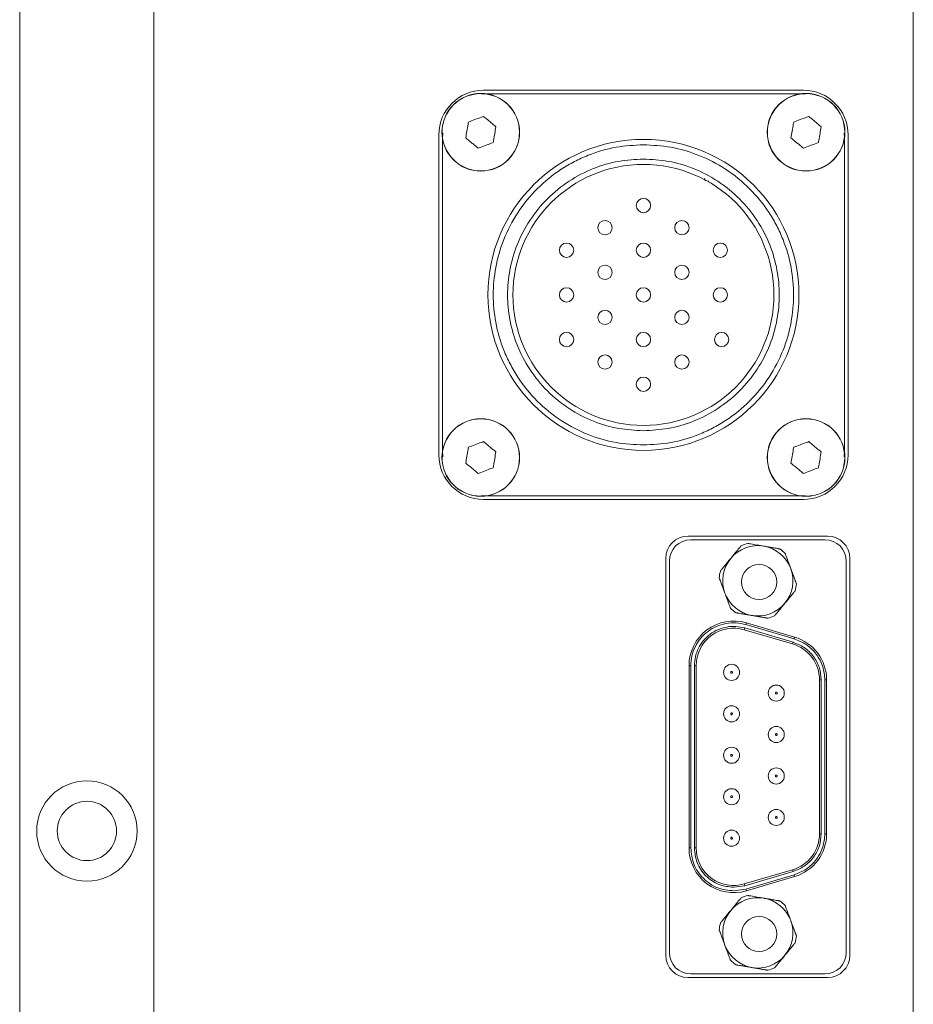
# Model space of a CAD drawing. Header units: inches. Extents: x 4.5 to 31.8, y 1.9 to 21.
# Tile 2 of 9: x 4.5 to 7, y 11.2 to 13.9. Entities that reach past the tile are written whole.
import ezdxf

# ---------------------------------------------------------------- set-up
doc = ezdxf.new("R2010")
doc.units = ezdxf.units.IN
doc.header["$MEASUREMENT"] = 0

msp = doc.modelspace()

# ---------------------------------------------------------------- linework, layer by layer
at = {"color": 7, "linetype": 'Continuous', "lineweight": 15}
for p, q in [((4.5258, 15.5533), (4.5258, 7.7403)), ((4.9008, 15.5533), (4.9008, 7.7403)), ((7.0258, 15.3968), (7.0258, 7.8968)), ((5.818, 13.7083), (5.8333, 13.7093)), ((6.7183, 13.7193), (5.8233, 13.7193)), ((5.8333, 13.7093), (6.7083, 13.7093)), ((6.7083, 13.7093), (6.7236, 13.7083)), ((5.6983, 13.5943), (5.6983, 12.6993)), ((5.7083, 13.5843), (5.7092, 13.5995)), ((5.7083, 12.7093), (5.7083, 13.5843)), ((6.8324, 13.5995), (6.8333, 13.5843)), ((6.8333, 13.5843), (6.8333, 12.7093)), ((6.8433, 12.6993), (6.8433, 13.5943)), ((6.4528, 13.4657), (6.4528, 13.4631)), ((5.7092, 12.694), (5.7083, 12.7093)), ((6.8333, 12.7093), (6.8324, 12.694)), ((5.8333, 12.5843), (5.818, 12.5852)), ((5.8233, 12.5743), (6.7183, 12.5743)), ((6.7083, 12.5843), (5.8333, 12.5843)), ((6.7236, 12.5852), (6.7083, 12.5843)), ((6.7858, 12.4718), (6.3958, 12.4718)), ((6.7783, 12.4618), (6.4033, 12.4618)), ((6.3333, 12.4093), (6.3333, 11.2993)), ((6.3433, 12.4018), (6.3433, 11.3068)), ((6.8383, 11.3068), (6.8383, 12.4018)), ((6.8483, 11.2993), (6.8483, 12.4093)), ((6.5545, 12.2148), (6.553, 12.21)), ((6.688, 12.1701), (6.553, 12.21)), ((6.6895, 12.1749), (6.5545, 12.2148)), ((6.5587, 12.2291), (6.5573, 12.2244)), ((6.5573, 12.2244), (6.6923, 12.1845)), ((6.6937, 12.1893), (6.5587, 12.2291)), ((6.6937, 12.1893), (6.6923, 12.1845)), ((6.688, 12.1701), (6.6895, 12.1749)), ((6.3983, 12.1093), (6.3983, 11.5993)), ((6.3983, 12.1093), (6.4033, 12.1093)), ((6.4033, 11.5993), (6.4033, 12.1093)), ((6.4133, 12.1093), (6.4133, 11.5993)), ((6.4183, 12.1093), (6.4133, 12.1093)), ((6.4183, 12.1093), (6.4183, 11.5993)), ((6.7633, 11.6391), (6.7633, 12.0694)), ((6.7633, 12.0694), (6.7683, 12.0694)), ((6.7683, 11.6391), (6.7683, 12.0694)), ((6.7783, 12.0694), (6.7783, 11.6391)), ((6.7833, 12.0694), (6.7783, 12.0694)), ((6.7833, 11.6391), (6.7833, 12.0694)), ((6.7633, 11.6391), (6.7683, 11.6391)), ((6.7833, 11.6391), (6.7783, 11.6391)), ((6.4033, 11.5993), (6.3983, 11.5993)), ((6.4183, 11.5993), (6.4133, 11.5993)), ((6.553, 11.4986), (6.688, 11.5384)), ((6.5545, 11.4938), (6.6895, 11.5337)), ((6.6923, 11.5241), (6.5573, 11.4842)), ((6.5587, 11.4794), (6.6937, 11.5193)), ((6.688, 11.5384), (6.6895, 11.5337)), ((6.6937, 11.5193), (6.6923, 11.5241)), ((6.5233, 11.4893), (6.5545, 11.4938)), ((6.553, 11.4986), (6.5545, 11.4938)), ((6.5573, 11.4842), (6.5233, 11.4793)), ((6.5587, 11.4794), (6.5573, 11.4842)), ((6.4033, 11.2468), (6.7783, 11.2468)), ((6.3958, 11.2368), (6.7858, 11.2368))]:
    msp.add_line(p, q, dxfattribs=at)
for centre, radius in [((5.8158, 13.6018), 0.1086), ((5.8158, 13.6018), 0.1082), ((6.7258, 13.6018), 0.1086), ((6.7258, 13.6018), 0.1082), ((6.2708, 13.1468), 0.435), ((6.2708, 13.1468), 0.365), ((6.2709, 13.3968), 0.02), ((6.1634, 13.3348), 0.02), ((6.3784, 13.3348), 0.02), ((6.0558, 13.2718), 0.02), ((6.2709, 13.2718), 0.02), ((6.4858, 13.2718), 0.02), ((6.1634, 13.2098), 0.02), ((6.3784, 13.2098), 0.02), ((6.0558, 13.1468), 0.02), ((6.2708, 13.1468), 0.02), ((6.4858, 13.1468), 0.02), ((6.1634, 13.0838), 0.02), ((6.3784, 13.0838), 0.02), ((6.0558, 13.0218), 0.02), ((6.2708, 13.0218), 0.02), ((6.4895, 13.0218), 0.02), ((6.1634, 12.9588), 0.02), ((6.3784, 12.9588), 0.02), ((6.2708, 12.8968), 0.02), ((5.8158, 12.6918), 0.1086), ((5.8158, 12.6918), 0.1082), ((6.7258, 12.6918), 0.1086), ((6.7258, 12.6918), 0.1082), ((6.5945, 12.3437), 0.0492), ((6.5174, 12.0907), 0.0225), ((6.6424, 12.0327), 0.0225), ((6.5174, 11.9747), 0.0225), ((6.6424, 11.9167), 0.0225), ((6.5174, 11.8587), 0.0225), ((6.6424, 11.8007), 0.0225), ((4.7138, 11.6468), 0.1405), ((6.5174, 11.7427), 0.0225), ((4.7138, 11.6468), 0.083), ((6.6424, 11.6847), 0.0225), ((6.5174, 11.6267), 0.0225), ((6.5945, 11.3587), 0.0492)]:
    msp.add_circle(centre, radius, dxfattribs=at)
for centre, radius, start, end in [((5.8233, 13.5943), 0.125, 90, 180), ((6.7183, 13.5943), 0.125, 0, 90), ((5.8233, 12.6993), 0.125, 180, 270), ((6.7183, 12.6993), 0.125, 270, 0), ((6.3958, 12.4093), 0.0625, 90, 180), ((6.4033, 12.4018), 0.06, 90, 180), ((6.7783, 12.4018), 0.06, 0, 90), ((6.7858, 12.4093), 0.0625, 0, 90), ((6.5908, 12.3468), 0.0984, 80.3547, 140.3547), ((6.5908, 12.3468), 0.1083, 104.9746, 115.7347), ((6.5908, 12.3468), 0.0984, 20.3548, 80.3547), ((6.5908, 12.3468), 0.1083, 44.9746, 55.7347), ((6.5908, 12.3468), 0.0984, 140.3547, 200.3548), ((6.5908, 12.3468), 0.1083, 164.9746, 175.7347), ((6.5908, 12.3468), 0.0984, 320.3547, 20.3548), ((6.5908, 12.3468), 0.1083, 344.9746, 355.7347), ((6.5908, 12.3468), 0.0984, 200.3548, 260.3547), ((6.5908, 12.3468), 0.1083, 224.9746, 235.7347), ((6.5908, 12.3468), 0.0984, 260.3547, 320.3547), ((6.5233, 12.1093), 0.125, 73.5429, 180), ((6.5908, 12.3468), 0.1083, 284.9746, 295.7347), ((6.5233, 12.1093), 0.105, 73.5429, 180), ((6.6583, 12.0694), 0.125, 0, 73.5429), ((6.6583, 12.0694), 0.105, 0, 73.5429), ((6.6583, 11.6391), 0.105, 286.4571, 0), ((6.6583, 11.6391), 0.125, 286.4571, 0), ((6.5233, 11.5993), 0.125, 180, 286.4571), ((6.5233, 11.5993), 0.105, 180, 286.4571), ((6.5908, 11.3618), 0.1083, 104.9746, 115.7347), ((6.5908, 11.3618), 0.0984, 80.3547, 140.3547), ((6.5908, 11.3618), 0.0984, 20.3548, 80.3547), ((6.5908, 11.3618), 0.1083, 44.9746, 55.7347), ((6.5908, 11.3618), 0.0984, 140.3547, 200.3548), ((6.5908, 11.3618), 0.1083, 164.9746, 175.7347), ((6.5908, 11.3618), 0.0984, 320.3547, 20.3548), ((6.5908, 11.3618), 0.1083, 344.9746, 355.7347), ((6.5908, 11.3618), 0.0984, 200.3548, 260.3547), ((6.3958, 11.2993), 0.0625, 180, 270), ((6.4033, 11.3068), 0.06, 180, 270), ((6.5908, 11.3618), 0.0984, 260.3547, 320.3547), ((6.7783, 11.3068), 0.06, 270, 0), ((6.7858, 11.2993), 0.0625, 270, 0), ((6.5908, 11.3618), 0.1083, 224.9746, 235.7347), ((6.5908, 11.3618), 0.1083, 284.9746, 295.7347)]:
    msp.add_arc(centre, radius, start, end, dxfattribs=at)
for points, knots in [([(5.7811, 13.6305), (5.7871, 13.6327), (5.7993, 13.6373), (5.8136, 13.6425), (5.8215, 13.6455), (5.8233, 13.6462)], [0, 0, 0, 0, 0.428578, 0.869672, 1, 1, 1, 1]), ([(5.8233, 13.6462), (5.8262, 13.6438), (5.8319, 13.639), (5.8407, 13.6318), (5.8494, 13.6246), (5.8551, 13.6198), (5.858, 13.6174)], [0, 0, 0, 0, 0.248832, 0.5, 0.748814, 1, 1, 1, 1]), ([(6.6911, 13.6305), (6.6971, 13.6327), (6.7093, 13.6373), (6.7236, 13.6425), (6.7315, 13.6455), (6.7333, 13.6462)], [0, 0, 0, 0, 0.428578, 0.869672, 1, 1, 1, 1]), ([(6.7333, 13.6462), (6.7362, 13.6438), (6.7419, 13.639), (6.7507, 13.6318), (6.7594, 13.6246), (6.7651, 13.6198), (6.768, 13.6174)], [0, 0, 0, 0, 0.248832, 0.5, 0.748814, 1, 1, 1, 1]), ([(5.7736, 13.5861), (5.7747, 13.5924), (5.7768, 13.6052), (5.7794, 13.6202), (5.7808, 13.6286), (5.7811, 13.6305)], [0, 0, 0, 0, 0.428578, 0.869672, 1, 1, 1, 1]), ([(5.858, 13.6174), (5.8569, 13.6111), (5.8548, 13.5983), (5.8522, 13.5833), (5.8508, 13.5749), (5.8505, 13.573)], [0, 0, 0, 0, 0.428578, 0.869672, 1, 1, 1, 1]), ([(6.6836, 13.5861), (6.6847, 13.5924), (6.6868, 13.6052), (6.6894, 13.6202), (6.6908, 13.6286), (6.6911, 13.6305)], [0, 0, 0, 0, 0.428578, 0.869672, 1, 1, 1, 1]), ([(6.768, 13.6174), (6.7669, 13.6111), (6.7648, 13.5983), (6.7622, 13.5833), (6.7608, 13.5749), (6.7605, 13.573)], [0, 0, 0, 0, 0.428578, 0.869672, 1, 1, 1, 1]), ([(5.8083, 13.5574), (5.8054, 13.5597), (5.7997, 13.5645), (5.7909, 13.5717), (5.7822, 13.579), (5.7765, 13.5837), (5.7736, 13.5861)], [0, 0, 0, 0, 0.248832, 0.5, 0.748814, 1, 1, 1, 1]), ([(6.7183, 13.5574), (6.7154, 13.5597), (6.7097, 13.5645), (6.7009, 13.5717), (6.6922, 13.579), (6.6865, 13.5837), (6.6836, 13.5861)], [0, 0, 0, 0, 0.248832, 0.5, 0.748814, 1, 1, 1, 1]), ([(5.8505, 13.573), (5.8445, 13.5708), (5.8323, 13.5663), (5.818, 13.561), (5.8101, 13.558), (5.8083, 13.5574)], [0, 0, 0, 0, 0.428578, 0.869672, 1, 1, 1, 1]), ([(6.2708, 12.7268), (6.2452, 12.7281), (6.1924, 12.7309), (6.1141, 12.7543), (6.0389, 12.7931), (5.9717, 12.8477), (5.9261, 12.9038), (5.8972, 12.9532), (5.8742, 13.0037), (5.8556, 13.0684), (5.8484, 13.1468), (5.8556, 13.2252), (5.8781, 13.3034), (5.9171, 13.3787), (5.9717, 13.4459), (6.0279, 13.4915), (6.0773, 13.5204), (6.1277, 13.5432), (6.1924, 13.5626), (6.2452, 13.5654), (6.2708, 13.5668)], [0, 0, 0, 0, 0.058248, 0.119986, 0.18429, 0.249959, 0.315627, 0.347813, 0.380014, 0.441752, 0.5, 0.558248, 0.619986, 0.68429, 0.749959, 0.815627, 0.847813, 0.880014, 0.941752, 1, 1, 1, 1]), ([(6.2708, 13.5668), (6.2964, 13.5654), (6.3492, 13.5626), (6.4275, 13.5392), (6.5027, 13.5005), (6.5699, 13.4459), (6.6155, 13.3897), (6.6444, 13.3403), (6.6674, 13.2898), (6.686, 13.2251), (6.6931, 13.1468), (6.686, 13.0684), (6.6635, 12.9901), (6.6245, 12.9148), (6.5699, 12.8477), (6.5137, 12.8021), (6.4643, 12.7732), (6.4138, 12.7503), (6.3492, 12.7309), (6.2964, 12.7281), (6.2708, 12.7268)], [0, 0, 0, 0, 0.058248, 0.119986, 0.18429, 0.249959, 0.315627, 0.347813, 0.380014, 0.441752, 0.5, 0.558248, 0.619986, 0.68429, 0.749959, 0.815627, 0.847813, 0.880014, 0.941752, 1, 1, 1, 1]), ([(6.7605, 13.573), (6.7545, 13.5708), (6.7423, 13.5663), (6.728, 13.561), (6.7201, 13.558), (6.7183, 13.5574)], [0, 0, 0, 0, 0.428578, 0.869672, 1, 1, 1, 1]), ([(6.2708, 13.5268), (6.2476, 13.5255), (6.1999, 13.523), (6.1291, 13.5019), (6.061, 13.4668), (6.0002, 13.4174), (5.9508, 13.3566), (5.9155, 13.2885), (5.8952, 13.2177), (5.8887, 13.1468), (5.8952, 13.0758), (5.9155, 13.005), (5.9508, 12.9369), (6.0002, 12.8762), (6.061, 12.8267), (6.1291, 12.7917), (6.1999, 12.7705), (6.2476, 12.768), (6.2708, 12.7668)], [0, 0, 0, 0, 0.058258, 0.1200057, 0.1843204, 0.25, 0.3156796, 0.3799943, 0.441742, 0.5, 0.558258, 0.6200057, 0.6843204, 0.75, 0.8156796, 0.8799943, 0.941742, 1, 1, 1, 1]), ([(6.2708, 12.7668), (6.294, 12.768), (6.3417, 12.7705), (6.4125, 12.7917), (6.4806, 12.8267), (6.5414, 12.8762), (6.5908, 12.9369), (6.6261, 13.005), (6.6464, 13.0758), (6.6529, 13.1468), (6.6464, 13.2177), (6.6261, 13.2885), (6.5908, 13.3566), (6.5414, 13.4174), (6.4806, 13.4668), (6.4125, 13.5019), (6.3417, 13.523), (6.294, 13.5255), (6.2708, 13.5268)], [0, 0, 0, 0, 0.058258, 0.120006, 0.18432, 0.25, 0.31568, 0.379994, 0.441742, 0.5, 0.558258, 0.620006, 0.68432, 0.75, 0.81568, 0.879994, 0.941742, 1, 1, 1, 1]), ([(6.4417, 13.4722), (6.4417, 13.4721), (6.4416, 13.4717), (6.4422, 13.4703), (6.4435, 13.468), (6.4448, 13.4664), (6.4454, 13.4657)], [0, 0, 0, 0, 0.025038, 0.310617, 0.707059, 1, 1, 1, 1]), ([(5.7811, 12.7205), (5.7871, 12.7227), (5.7993, 12.7273), (5.8136, 12.7325), (5.8215, 12.7355), (5.8233, 12.7362)], [0, 0, 0, 0, 0.428578, 0.869672, 1, 1, 1, 1]), ([(5.8233, 12.7362), (5.8262, 12.7338), (5.8319, 12.729), (5.8407, 12.7218), (5.8494, 12.7146), (5.8551, 12.7098), (5.858, 12.7074)], [0, 0, 0, 0, 0.248832, 0.5, 0.748814, 1, 1, 1, 1]), ([(6.6911, 12.7205), (6.6971, 12.7227), (6.7093, 12.7273), (6.7236, 12.7325), (6.7315, 12.7355), (6.7333, 12.7362)], [0, 0, 0, 0, 0.428578, 0.869672, 1, 1, 1, 1]), ([(6.7333, 12.7362), (6.7362, 12.7338), (6.7419, 12.729), (6.7507, 12.7218), (6.7594, 12.7146), (6.7651, 12.7098), (6.768, 12.7074)], [0, 0, 0, 0, 0.248832, 0.5, 0.748814, 1, 1, 1, 1]), ([(5.7736, 12.6761), (5.7747, 12.6824), (5.7768, 12.6952), (5.7794, 12.7102), (5.7808, 12.7186), (5.7811, 12.7205)], [0, 0, 0, 0, 0.428578, 0.869672, 1, 1, 1, 1]), ([(5.858, 12.7074), (5.8569, 12.7011), (5.8548, 12.6883), (5.8522, 12.6733), (5.8508, 12.6649), (5.8505, 12.663)], [0, 0, 0, 0, 0.428578, 0.869672, 1, 1, 1, 1]), ([(6.6836, 12.6761), (6.6847, 12.6824), (6.6868, 12.6952), (6.6894, 12.7102), (6.6908, 12.7186), (6.6911, 12.7205)], [0, 0, 0, 0, 0.428578, 0.869672, 1, 1, 1, 1]), ([(6.768, 12.7074), (6.7669, 12.7011), (6.7648, 12.6883), (6.7622, 12.6733), (6.7608, 12.6649), (6.7605, 12.663)], [0, 0, 0, 0, 0.428578, 0.869672, 1, 1, 1, 1]), ([(5.8083, 12.6474), (5.8054, 12.6497), (5.7997, 12.6545), (5.7909, 12.6617), (5.7822, 12.669), (5.7765, 12.6737), (5.7736, 12.6761)], [0, 0, 0, 0, 0.248832, 0.5, 0.748814, 1, 1, 1, 1]), ([(6.7183, 12.6474), (6.7154, 12.6497), (6.7097, 12.6545), (6.7009, 12.6617), (6.6922, 12.669), (6.6865, 12.6737), (6.6836, 12.6761)], [0, 0, 0, 0, 0.248832, 0.5, 0.748814, 1, 1, 1, 1]), ([(5.8505, 12.663), (5.8445, 12.6608), (5.8323, 12.6563), (5.818, 12.651), (5.8101, 12.648), (5.8083, 12.6474)], [0, 0, 0, 0, 0.428578, 0.869672, 1, 1, 1, 1]), ([(6.7605, 12.663), (6.7545, 12.6608), (6.7423, 12.6563), (6.728, 12.651), (6.7201, 12.648), (6.7183, 12.6474)], [0, 0, 0, 0, 0.428578, 0.869672, 1, 1, 1, 1]), ([(6.515, 12.4096), (6.5192, 12.4146), (6.5275, 12.4247), (6.5372, 12.4363), (6.5421, 12.4423), (6.5433, 12.4437), (6.5437, 12.4442), (6.5438, 12.4443), (6.5438, 12.4443)], [0, 0, 0, 0, 0.405117, 0.813579, 0.905754, 0.943708, 0.982005, 1, 1, 1, 1]), ([(6.5628, 12.4514), (6.5629, 12.4513), (6.563, 12.4513), (6.5641, 12.4511), (6.5667, 12.4507), (6.5751, 12.4493), (6.5892, 12.4469), (6.6013, 12.4448), (6.6073, 12.4438)], [0, 0, 0, 0, 0.0305281, 0.0679849, 0.1266871, 0.2418326, 0.6240797, 1, 1, 1, 1]), ([(6.6073, 12.4438), (6.6081, 12.4437), (6.6136, 12.4427), (6.6222, 12.4413), (6.6321, 12.4396), (6.6398, 12.4383), (6.6452, 12.4374), (6.6489, 12.4367), (6.6506, 12.4364), (6.6516, 12.4363), (6.6517, 12.4363), (6.6518, 12.4362)], [0, 0, 0, 0, 0.053486, 0.342443, 0.537414, 0.672356, 0.825065, 0.881273, 0.937859, 0.971177, 1, 1, 1, 1]), ([(6.4862, 12.3748), (6.4863, 12.3749), (6.4863, 12.3749), (6.4868, 12.3755), (6.4879, 12.3769), (6.4915, 12.3811), (6.5008, 12.3924), (6.5092, 12.4025), (6.515, 12.4096)], [0, 0, 0, 0, 0.023381, 0.052201, 0.100428, 0.187205, 0.435363, 1, 1, 1, 1]), ([(6.6674, 12.4233), (6.6674, 12.4232), (6.6675, 12.4231), (6.6678, 12.4221), (6.6688, 12.4196), (6.6717, 12.4116), (6.6767, 12.3982), (6.681, 12.3867), (6.6831, 12.381)], [0, 0, 0, 0, 0.030528, 0.067985, 0.126688, 0.241833, 0.624081, 1, 1, 1, 1]), ([(6.6831, 12.381), (6.6834, 12.3802), (6.6853, 12.375), (6.6883, 12.3668), (6.6918, 12.3574), (6.6945, 12.3501), (6.6964, 12.345), (6.6978, 12.3415), (6.6984, 12.3398), (6.6987, 12.3389), (6.6987, 12.3388), (6.6988, 12.3387)], [0, 0, 0, 0, 0.053485, 0.342442, 0.537413, 0.672356, 0.825065, 0.881273, 0.937859, 0.971177, 1, 1, 1, 1]), ([(6.4985, 12.3125), (6.4982, 12.3133), (6.4963, 12.3186), (6.4933, 12.3267), (6.4898, 12.3362), (6.4871, 12.3434), (6.4852, 12.3485), (6.4838, 12.3521), (6.4832, 12.3537), (6.4829, 12.3547), (6.4828, 12.3548), (6.4828, 12.3548)], [0, 0, 0, 0, 0.053485, 0.342442, 0.537413, 0.672356, 0.825065, 0.881273, 0.937859, 0.971177, 1, 1, 1, 1]), ([(6.6954, 12.3187), (6.6953, 12.3187), (6.6953, 12.3186), (6.6948, 12.3181), (6.6937, 12.3167), (6.6901, 12.3124), (6.6808, 12.3012), (6.6724, 12.291), (6.6666, 12.284)], [0, 0, 0, 0, 0.023381, 0.052201, 0.100428, 0.187205, 0.435363, 1, 1, 1, 1]), ([(6.5142, 12.2702), (6.5142, 12.2703), (6.5141, 12.2704), (6.5138, 12.2715), (6.5128, 12.2739), (6.5099, 12.2819), (6.5049, 12.2953), (6.5006, 12.3068), (6.4985, 12.3125)], [0, 0, 0, 0, 0.030528, 0.067985, 0.126688, 0.241833, 0.624081, 1, 1, 1, 1]), ([(6.6666, 12.284), (6.6645, 12.2814), (6.6614, 12.2777), (6.6572, 12.2726), (6.654, 12.2688), (6.6509, 12.265), (6.6477, 12.2612), (6.6446, 12.2574), (6.6421, 12.2544), (6.6405, 12.2524), (6.6397, 12.2515), (6.6391, 12.2508), (6.6387, 12.2503), (6.6383, 12.2499), (6.638, 12.2495), (6.6378, 12.2493), (6.6378, 12.2493), (6.6378, 12.2492)], [0, 0, 0, 0, 0.202022, 0.303042, 0.404085, 0.505112, 0.60635, 0.709141, 0.813482, 0.859085, 0.882319, 0.905759, 0.924588, 0.943687, 0.962551, 0.982051, 1, 1, 1, 1]), ([(6.5743, 12.2497), (6.5735, 12.2499), (6.568, 12.2508), (6.5594, 12.2523), (6.5495, 12.254), (6.5418, 12.2553), (6.5364, 12.2562), (6.5327, 12.2568), (6.531, 12.2571), (6.53, 12.2573), (6.5299, 12.2573), (6.5298, 12.2573)], [0, 0, 0, 0, 0.053481, 0.34244, 0.537412, 0.672355, 0.825064, 0.881272, 0.937859, 0.971177, 1, 1, 1, 1]), ([(6.6188, 12.2422), (6.6188, 12.2422), (6.6187, 12.2422), (6.6185, 12.2422), (6.6182, 12.2423), (6.6175, 12.2424), (6.6167, 12.2425), (6.6156, 12.2427), (6.6144, 12.2429), (6.6127, 12.2432), (6.61, 12.2437), (6.6061, 12.2443), (6.6016, 12.2451), (6.597, 12.2459), (6.5909, 12.2469), (6.5833, 12.2482), (6.5773, 12.2492), (6.5743, 12.2497)], [0, 0, 0, 0, 0.015056, 0.03059, 0.04908, 0.068103, 0.097108, 0.126867, 0.155258, 0.183872, 0.242134, 0.336218, 0.431313, 0.527937, 0.624744, 0.812341, 1, 1, 1, 1]), ([(6.4033, 12.1093), (6.4039, 12.1184), (6.4051, 12.137), (6.4151, 12.1635), (6.4305, 12.1871), (6.4508, 12.2062), (6.475, 12.2203), (6.5019, 12.2284), (6.5302, 12.2304), (6.5483, 12.2264), (6.5573, 12.2244)], [0, 0, 0, 0, 0.123299, 0.25, 0.376701, 0.5, 0.623299, 0.75, 0.876701, 1, 1, 1, 1]), ([(6.5545, 12.2148), (6.5462, 12.2166), (6.5296, 12.2203), (6.5037, 12.2185), (6.479, 12.2111), (6.4569, 12.1981), (6.4382, 12.1806), (6.4241, 12.159), (6.415, 12.1347), (6.4139, 12.1177), (6.4133, 12.1093)], [0, 0, 0, 0, 0.123299, 0.25, 0.376701, 0.5, 0.623299, 0.75, 0.876701, 1, 1, 1, 1]), ([(6.6923, 12.1845), (6.704, 12.1798), (6.7279, 12.1703), (6.756, 12.1424), (6.7748, 12.1076), (6.7772, 12.0819), (6.7783, 12.0694)], [0, 0, 0, 0, 0.243452, 0.5, 0.756548, 1, 1, 1, 1]), ([(6.7683, 12.0694), (6.7673, 12.0809), (6.7651, 12.1044), (6.7478, 12.1363), (6.7221, 12.1619), (6.7002, 12.1706), (6.6895, 12.1749)], [0, 0, 0, 0, 0.2434522, 0.5, 0.7565478, 1, 1, 1, 1]), ([(6.5174, 12.0882), (6.5171, 12.0882), (6.5164, 12.0883), (6.5157, 12.0888), (6.5153, 12.0893), (6.515, 12.0899), (6.5149, 12.0905), (6.5149, 12.0912), (6.5151, 12.0918), (6.5155, 12.0924), (6.516, 12.0928), (6.5166, 12.0931), (6.5171, 12.0932), (6.5174, 12.0932)], [0, 0, 0, 0, 0.124664, 0.249346, 0.312282, 0.373347, 0.499565, 0.562499, 0.623564, 0.749781, 0.812717, 0.873781, 1, 1, 1, 1]), ([(6.5174, 12.0932), (6.5178, 12.0932), (6.5184, 12.0931), (6.5191, 12.0926), (6.5195, 12.0921), (6.5198, 12.0915), (6.5199, 12.0909), (6.5199, 12.0902), (6.5197, 12.0896), (6.5193, 12.089), (6.5188, 12.0886), (6.5182, 12.0883), (6.5178, 12.0882), (6.5174, 12.0882)], [0, 0, 0, 0, 0.124664, 0.249346, 0.312282, 0.373347, 0.499565, 0.562499, 0.623564, 0.749781, 0.812717, 0.873781, 1, 1, 1, 1]), ([(6.6424, 12.0302), (6.6421, 12.0302), (6.6414, 12.0303), (6.6407, 12.0308), (6.6403, 12.0313), (6.64, 12.0319), (6.6399, 12.0325), (6.6399, 12.0332), (6.6401, 12.0338), (6.6405, 12.0344), (6.641, 12.0348), (6.6416, 12.0351), (6.6421, 12.0352), (6.6424, 12.0352)], [0, 0, 0, 0, 0.1246644, 0.2493459, 0.3122821, 0.3733465, 0.499565, 0.5624994, 0.6235635, 0.7497809, 0.8127171, 0.8737815, 1, 1, 1, 1]), ([(6.6424, 12.0352), (6.6428, 12.0352), (6.6434, 12.0351), (6.6441, 12.0346), (6.6445, 12.0341), (6.6448, 12.0335), (6.6449, 12.0329), (6.6449, 12.0322), (6.6447, 12.0316), (6.6443, 12.031), (6.6438, 12.0306), (6.6432, 12.0303), (6.6428, 12.0302), (6.6424, 12.0302)], [0, 0, 0, 0, 0.124664, 0.249346, 0.312282, 0.373347, 0.499565, 0.562499, 0.623564, 0.749781, 0.812717, 0.873781, 1, 1, 1, 1]), ([(6.5174, 11.9722), (6.5171, 11.9722), (6.5164, 11.9723), (6.5157, 11.9728), (6.5153, 11.9733), (6.515, 11.9739), (6.5149, 11.9745), (6.5149, 11.9752), (6.5151, 11.9758), (6.5155, 11.9764), (6.516, 11.9768), (6.5166, 11.9771), (6.5171, 11.9772), (6.5174, 11.9772)], [0, 0, 0, 0, 0.124664, 0.249346, 0.312282, 0.373347, 0.499565, 0.562499, 0.623564, 0.749781, 0.812717, 0.873781, 1, 1, 1, 1]), ([(6.5174, 11.9772), (6.5178, 11.9772), (6.5184, 11.9771), (6.5191, 11.9766), (6.5195, 11.9761), (6.5198, 11.9755), (6.5199, 11.9749), (6.5199, 11.9742), (6.5197, 11.9736), (6.5193, 11.973), (6.5188, 11.9726), (6.5182, 11.9723), (6.5178, 11.9722), (6.5174, 11.9722)], [0, 0, 0, 0, 0.1246644, 0.2493459, 0.3122821, 0.3733465, 0.499565, 0.5624994, 0.6235635, 0.7497809, 0.8127171, 0.8737815, 1, 1, 1, 1]), ([(6.6424, 11.9142), (6.6421, 11.9142), (6.6414, 11.9143), (6.6407, 11.9148), (6.6403, 11.9153), (6.64, 11.9159), (6.6399, 11.9165), (6.6399, 11.9172), (6.6401, 11.9178), (6.6405, 11.9184), (6.641, 11.9188), (6.6416, 11.9191), (6.6421, 11.9192), (6.6424, 11.9192)], [0, 0, 0, 0, 0.124664, 0.249346, 0.312282, 0.373347, 0.499565, 0.562499, 0.623564, 0.749781, 0.812717, 0.873781, 1, 1, 1, 1]), ([(6.6424, 11.9192), (6.6428, 11.9192), (6.6434, 11.9191), (6.6441, 11.9186), (6.6445, 11.9181), (6.6448, 11.9175), (6.6449, 11.9169), (6.6449, 11.9162), (6.6447, 11.9156), (6.6443, 11.915), (6.6438, 11.9146), (6.6432, 11.9143), (6.6428, 11.9142), (6.6424, 11.9142)], [0, 0, 0, 0, 0.124664, 0.249346, 0.312282, 0.373347, 0.499565, 0.562499, 0.623564, 0.749781, 0.812717, 0.873781, 1, 1, 1, 1]), ([(6.5174, 11.8562), (6.5171, 11.8562), (6.5164, 11.8563), (6.5157, 11.8568), (6.5153, 11.8573), (6.515, 11.8579), (6.5149, 11.8585), (6.5149, 11.8592), (6.5151, 11.8598), (6.5155, 11.8604), (6.516, 11.8608), (6.5166, 11.8611), (6.5171, 11.8612), (6.5174, 11.8612)], [0, 0, 0, 0, 0.124664, 0.249346, 0.312282, 0.373347, 0.499565, 0.562499, 0.623564, 0.749781, 0.812717, 0.873781, 1, 1, 1, 1]), ([(6.5174, 11.8612), (6.5178, 11.8612), (6.5184, 11.8611), (6.5191, 11.8606), (6.5195, 11.8601), (6.5198, 11.8595), (6.5199, 11.8589), (6.5199, 11.8582), (6.5197, 11.8576), (6.5193, 11.857), (6.5188, 11.8566), (6.5182, 11.8563), (6.5178, 11.8562), (6.5174, 11.8562)], [0, 0, 0, 0, 0.124664, 0.249346, 0.312282, 0.373347, 0.499565, 0.562499, 0.623564, 0.749781, 0.812717, 0.873781, 1, 1, 1, 1]), ([(6.6424, 11.7982), (6.6421, 11.7982), (6.6414, 11.7983), (6.6407, 11.7988), (6.6403, 11.7993), (6.64, 11.7999), (6.6399, 11.8005), (6.6399, 11.8012), (6.6401, 11.8018), (6.6405, 11.8024), (6.641, 11.8028), (6.6416, 11.8031), (6.6421, 11.8032), (6.6424, 11.8032)], [0, 0, 0, 0, 0.124664, 0.249346, 0.312282, 0.373347, 0.499565, 0.562499, 0.623564, 0.749781, 0.812717, 0.873781, 1, 1, 1, 1]), ([(6.6424, 11.8032), (6.6428, 11.8032), (6.6434, 11.8031), (6.6441, 11.8026), (6.6445, 11.8021), (6.6448, 11.8015), (6.6449, 11.8009), (6.6449, 11.8002), (6.6447, 11.7996), (6.6443, 11.799), (6.6438, 11.7986), (6.6432, 11.7983), (6.6428, 11.7982), (6.6424, 11.7982)], [0, 0, 0, 0, 0.124664, 0.249346, 0.312282, 0.373347, 0.499565, 0.562499, 0.623564, 0.749781, 0.812717, 0.873781, 1, 1, 1, 1]), ([(6.5174, 11.7402), (6.5171, 11.7402), (6.5164, 11.7403), (6.5157, 11.7408), (6.5153, 11.7413), (6.515, 11.7419), (6.5149, 11.7425), (6.5149, 11.7432), (6.5151, 11.7438), (6.5155, 11.7444), (6.516, 11.7448), (6.5166, 11.7451), (6.5171, 11.7452), (6.5174, 11.7452)], [0, 0, 0, 0, 0.1246644, 0.2493459, 0.3122821, 0.3733465, 0.499565, 0.5624994, 0.6235635, 0.7497809, 0.8127171, 0.8737815, 1, 1, 1, 1]), ([(6.5174, 11.7452), (6.5178, 11.7452), (6.5184, 11.7451), (6.5191, 11.7446), (6.5195, 11.7441), (6.5198, 11.7435), (6.5199, 11.7429), (6.5199, 11.7422), (6.5197, 11.7416), (6.5193, 11.741), (6.5188, 11.7406), (6.5182, 11.7403), (6.5178, 11.7402), (6.5174, 11.7402)], [0, 0, 0, 0, 0.124664, 0.249346, 0.312282, 0.373347, 0.499565, 0.562499, 0.623564, 0.749781, 0.812717, 0.873781, 1, 1, 1, 1]), ([(6.6424, 11.6822), (6.6421, 11.6822), (6.6414, 11.6823), (6.6407, 11.6828), (6.6403, 11.6833), (6.64, 11.6839), (6.6399, 11.6845), (6.6399, 11.6852), (6.6401, 11.6858), (6.6405, 11.6864), (6.641, 11.6868), (6.6416, 11.6871), (6.6421, 11.6872), (6.6424, 11.6872)], [0, 0, 0, 0, 0.1246644, 0.2493459, 0.3122821, 0.3733465, 0.499565, 0.5624994, 0.6235635, 0.7497809, 0.8127171, 0.8737815, 1, 1, 1, 1]), ([(6.6424, 11.6872), (6.6428, 11.6872), (6.6434, 11.6871), (6.6441, 11.6866), (6.6445, 11.6861), (6.6448, 11.6855), (6.6449, 11.6849), (6.6449, 11.6842), (6.6447, 11.6836), (6.6443, 11.683), (6.6438, 11.6826), (6.6432, 11.6823), (6.6428, 11.6822), (6.6424, 11.6822)], [0, 0, 0, 0, 0.124664, 0.249346, 0.312282, 0.373347, 0.499565, 0.562499, 0.623564, 0.749781, 0.812717, 0.873781, 1, 1, 1, 1]), ([(6.5174, 11.6242), (6.5171, 11.6242), (6.5164, 11.6243), (6.5157, 11.6248), (6.5153, 11.6253), (6.515, 11.6259), (6.5149, 11.6265), (6.5149, 11.6272), (6.5151, 11.6278), (6.5155, 11.6284), (6.516, 11.6288), (6.5166, 11.6291), (6.5171, 11.6292), (6.5174, 11.6292)], [0, 0, 0, 0, 0.1246644, 0.2493459, 0.3122821, 0.3733465, 0.499565, 0.5624994, 0.6235635, 0.7497809, 0.8127171, 0.8737815, 1, 1, 1, 1]), ([(6.5174, 11.6292), (6.5178, 11.6292), (6.5184, 11.6291), (6.5191, 11.6286), (6.5195, 11.6281), (6.5198, 11.6275), (6.5199, 11.6269), (6.5199, 11.6262), (6.5197, 11.6256), (6.5193, 11.625), (6.5188, 11.6246), (6.5182, 11.6243), (6.5178, 11.6242), (6.5174, 11.6242)], [0, 0, 0, 0, 0.124664, 0.249346, 0.312282, 0.373347, 0.499565, 0.562499, 0.623564, 0.749781, 0.812717, 0.873781, 1, 1, 1, 1]), ([(6.6895, 11.5337), (6.7002, 11.5379), (6.7221, 11.5466), (6.7478, 11.5722), (6.7651, 11.6041), (6.7673, 11.6277), (6.7683, 11.6391)], [0, 0, 0, 0, 0.243452, 0.5, 0.756548, 1, 1, 1, 1]), ([(6.7783, 11.6391), (6.7772, 11.6266), (6.7748, 11.601), (6.756, 11.5661), (6.7279, 11.5382), (6.704, 11.5287), (6.6923, 11.5241)], [0, 0, 0, 0, 0.243452, 0.5, 0.756548, 1, 1, 1, 1]), ([(6.5233, 11.4793), (6.5082, 11.4809), (6.4849, 11.4834), (6.4569, 11.4983), (6.4379, 11.5138), (6.4223, 11.5329), (6.4074, 11.5609), (6.4049, 11.5842), (6.4033, 11.5993)], [0, 0, 0, 0, 0.239443, 0.369665, 0.5, 0.630222, 0.760557, 1, 1, 1, 1]), ([(6.4133, 11.5993), (6.4148, 11.5854), (6.4171, 11.5641), (6.4308, 11.5384), (6.445, 11.5209), (6.4625, 11.5067), (6.4881, 11.493), (6.5095, 11.4907), (6.5233, 11.4893)], [0, 0, 0, 0, 0.239443, 0.36966, 0.5, 0.630217, 0.760557, 1, 1, 1, 1]), ([(6.5628, 11.4664), (6.5629, 11.4663), (6.563, 11.4663), (6.5641, 11.4661), (6.5667, 11.4657), (6.5751, 11.4643), (6.5892, 11.4619), (6.6013, 11.4598), (6.6073, 11.4588)], [0, 0, 0, 0, 0.0305281, 0.0679849, 0.1266871, 0.2418326, 0.6240797, 1, 1, 1, 1]), ([(6.515, 11.4246), (6.5192, 11.4296), (6.5275, 11.4397), (6.5372, 11.4513), (6.5421, 11.4573), (6.5433, 11.4587), (6.5437, 11.4592), (6.5438, 11.4593), (6.5438, 11.4593)], [0, 0, 0, 0, 0.405117, 0.813579, 0.905754, 0.943708, 0.982005, 1, 1, 1, 1]), ([(6.6073, 11.4588), (6.6081, 11.4587), (6.6136, 11.4577), (6.6222, 11.4563), (6.6321, 11.4546), (6.6398, 11.4533), (6.6452, 11.4524), (6.6489, 11.4517), (6.6506, 11.4514), (6.6516, 11.4513), (6.6517, 11.4513), (6.6518, 11.4512)], [0, 0, 0, 0, 0.053486, 0.342443, 0.537414, 0.672356, 0.825065, 0.881273, 0.937859, 0.971177, 1, 1, 1, 1]), ([(6.6674, 11.4383), (6.6674, 11.4382), (6.6675, 11.4381), (6.6678, 11.4371), (6.6688, 11.4346), (6.6717, 11.4266), (6.6767, 11.4132), (6.681, 11.4017), (6.6831, 11.396)], [0, 0, 0, 0, 0.030528, 0.067985, 0.126688, 0.241833, 0.624081, 1, 1, 1, 1]), ([(6.4862, 11.3898), (6.4863, 11.3899), (6.4863, 11.3899), (6.4868, 11.3905), (6.4879, 11.3919), (6.4915, 11.3961), (6.5008, 11.4074), (6.5092, 11.4175), (6.515, 11.4246)], [0, 0, 0, 0, 0.023381, 0.052201, 0.100428, 0.187205, 0.435363, 1, 1, 1, 1]), ([(6.6831, 11.396), (6.6834, 11.3952), (6.6853, 11.39), (6.6883, 11.3818), (6.6918, 11.3724), (6.6945, 11.3651), (6.6964, 11.36), (6.6978, 11.3565), (6.6984, 11.3548), (6.6987, 11.3539), (6.6987, 11.3538), (6.6988, 11.3537)], [0, 0, 0, 0, 0.053485, 0.342442, 0.537413, 0.672356, 0.825065, 0.881273, 0.937859, 0.971177, 1, 1, 1, 1]), ([(6.4985, 11.3275), (6.4982, 11.3283), (6.4963, 11.3336), (6.4933, 11.3417), (6.4898, 11.3512), (6.4871, 11.3584), (6.4852, 11.3635), (6.4838, 11.3671), (6.4832, 11.3687), (6.4829, 11.3697), (6.4828, 11.3698), (6.4828, 11.3698)], [0, 0, 0, 0, 0.053485, 0.342442, 0.537413, 0.672356, 0.825065, 0.881273, 0.937859, 0.971177, 1, 1, 1, 1]), ([(6.5142, 11.2852), (6.5142, 11.2853), (6.5141, 11.2854), (6.5138, 11.2865), (6.5128, 11.2889), (6.5099, 11.2969), (6.5049, 11.3103), (6.5006, 11.3218), (6.4985, 11.3275)], [0, 0, 0, 0, 0.030528, 0.067985, 0.126688, 0.241833, 0.624081, 1, 1, 1, 1]), ([(6.6954, 11.3337), (6.6953, 11.3337), (6.6953, 11.3336), (6.6948, 11.3331), (6.6937, 11.3317), (6.6901, 11.3274), (6.6808, 11.3162), (6.6724, 11.306), (6.6666, 11.299)], [0, 0, 0, 0, 0.023381, 0.052201, 0.100428, 0.187205, 0.435363, 1, 1, 1, 1]), ([(6.6666, 11.299), (6.6645, 11.2964), (6.6614, 11.2927), (6.6572, 11.2876), (6.654, 11.2838), (6.6509, 11.28), (6.6477, 11.2762), (6.6446, 11.2724), (6.6421, 11.2694), (6.6405, 11.2674), (6.6397, 11.2665), (6.6391, 11.2658), (6.6387, 11.2653), (6.6383, 11.2649), (6.638, 11.2645), (6.6378, 11.2643), (6.6378, 11.2643), (6.6378, 11.2642)], [0, 0, 0, 0, 0.202022, 0.303042, 0.404085, 0.505112, 0.60635, 0.709141, 0.813482, 0.859085, 0.882319, 0.905759, 0.924588, 0.943687, 0.962551, 0.982051, 1, 1, 1, 1]), ([(6.5743, 11.2647), (6.5735, 11.2649), (6.568, 11.2658), (6.5594, 11.2673), (6.5495, 11.269), (6.5418, 11.2703), (6.5364, 11.2712), (6.5327, 11.2718), (6.531, 11.2721), (6.53, 11.2723), (6.5299, 11.2723), (6.5298, 11.2723)], [0, 0, 0, 0, 0.053481, 0.34244, 0.537412, 0.672355, 0.825064, 0.881272, 0.937859, 0.971177, 1, 1, 1, 1]), ([(6.6188, 11.2572), (6.6188, 11.2572), (6.6187, 11.2572), (6.6185, 11.2572), (6.6182, 11.2573), (6.6175, 11.2574), (6.6167, 11.2575), (6.6156, 11.2577), (6.6144, 11.2579), (6.6127, 11.2582), (6.61, 11.2587), (6.6061, 11.2593), (6.6016, 11.2601), (6.597, 11.2609), (6.5909, 11.2619), (6.5833, 11.2632), (6.5773, 11.2642), (6.5743, 11.2647)], [0, 0, 0, 0, 0.015056, 0.03059, 0.04908, 0.068103, 0.097108, 0.126867, 0.155258, 0.183872, 0.242134, 0.336218, 0.431313, 0.527937, 0.624744, 0.812341, 1, 1, 1, 1])]:
    msp.add_open_spline(points, degree=3, knots=knots, dxfattribs=at)

doc.saveas('drawing.dxf')
